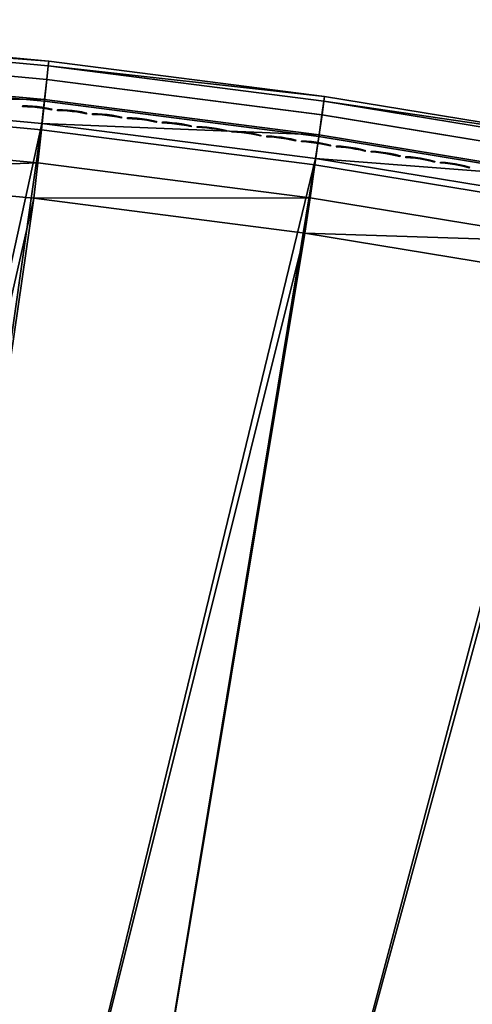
# Model space of a CAD drawing. Header units: inches. Extents: x 0 to 44.3, y -37.9 to 0.3.
# Tile 175 of 256: x 6.7 to 10.3, y -7.6 to 0.2. Entities that reach past the tile are written whole.
import ezdxf

# ---------------------------------------------------------------- set-up
doc = ezdxf.new("R2010")
doc.units = ezdxf.units.IN
doc.header["$LTSCALE"] = 0.03937007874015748
doc.header["$MEASUREMENT"] = 0
doc.layers.add('A-FURN-3-ST', color=151, linetype='Continuous')
doc.layers.add('A-FURN-3-STITCH', color=15, linetype='Continuous')

msp = doc.modelspace()

# ---------------------------------------------------------------- meshes
at = {"layer": 'A-FURN-3-ST'}
mesh = msp.add_polyface(dxfattribs=at)
corners = [(6.767908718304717, -1.187179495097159, 18.00000000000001), (8.967875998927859, -1.18268814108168, 17.96251840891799), (6.79876527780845, -0.9041553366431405, 17.96251840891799), (4.600381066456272, -0.986360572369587, 18.00000000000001), (4.621169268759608, -0.7024192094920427, 17.96251840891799), (2.427112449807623, -0.8622320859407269, 18.00000000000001), (6.882519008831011, -0.1308584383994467, 17.18470094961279), (9.084166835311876, -0.3757232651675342, 16.90000000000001), (6.886217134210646, -0.09355737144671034, 16.90000000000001), (4.677345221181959, 0.07336928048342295, 17.18470094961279), (4.679670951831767, 0.1107816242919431, 16.90000000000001), (2.466333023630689, 0.1995653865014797, 17.18470094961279), (2.46728317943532, 0.2370386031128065, 16.90000000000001), (6.870869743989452, -0.2401305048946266, 17.45000000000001), (4.66961577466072, -0.03625002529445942, 17.45000000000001), (2.462533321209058, 0.08973938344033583, 17.45000000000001), (9.03858795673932, -0.6946674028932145, 17.67781745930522), (9.0635472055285, -0.5216475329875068, 17.45000000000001), (6.852090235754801, -0.4139298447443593, 17.67781745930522), (4.657039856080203, -0.2106082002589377, 17.67781745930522), (2.456176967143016, -0.08495628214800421, 17.67781745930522), (9.00594817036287, -0.9201348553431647, 17.8526279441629), (6.827487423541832, -0.6404153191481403, 17.8526279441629), (4.640505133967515, -0.4378253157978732, 17.8526279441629), (2.44773125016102, -0.3126177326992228, 17.8526279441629), (2.437806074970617, -0.5777315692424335, 17.96251840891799), (9.084166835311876, -0.3757232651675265, 5.5), (6.886217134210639, -0.09355737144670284, 5.5), (4.679670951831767, 0.1107816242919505, 5.5), (2.46728317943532, 0.2370386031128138, 5.5), (6.882220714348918, -0.131407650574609, 5.308658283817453), (4.677037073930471, 0.0728120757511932, 5.308658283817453), (2.466015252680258, 0.1989988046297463, 5.308658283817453), (9.039936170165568, -0.6811963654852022, 5.038060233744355), (6.832046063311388, -0.5906147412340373, 5.000000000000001), (6.852874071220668, -0.4004099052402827, 5.038060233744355), (6.870502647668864, -0.2391588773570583, 5.146446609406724), (9.063272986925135, -0.520672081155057, 5.146446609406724), (4.643184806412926, -0.3878860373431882, 5.000000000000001), (4.657257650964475, -0.1970624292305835, 5.038060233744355), (4.669155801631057, -0.03528757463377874, 5.146446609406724), (2.4485279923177, -0.2626103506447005, 5.000000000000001), (2.455827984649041, -0.07140780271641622, 5.038060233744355), (2.46198073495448, 0.09068730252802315, 5.146446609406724)]
mesh.append_faces([[corners[k] for k in face] for face in [(0, 1, 2), (0, 2, 3), (3, 2, 4), (3, 4, 5), (6, 7, 8), (6, 8, 9), (9, 8, 10), (9, 10, 11), (11, 10, 12), (13, 6, 9, 14), (14, 9, 11, 15), (16, 17, 13, 18), (18, 13, 14, 19), (19, 14, 15, 20), (21, 16, 18, 22), (22, 18, 19, 23), (23, 19, 20, 24), (1, 21, 22, 2), (2, 22, 23, 4), (4, 23, 24, 25), (8, 26, 27), (8, 27, 10), (10, 27, 28), (10, 28, 12), (12, 28, 29), (26, 30, 27), (27, 30, 31), (27, 31, 28), (28, 31, 32), (28, 32, 29), (33, 34, 35), (33, 35, 36, 37), (34, 38, 35), (35, 38, 39), (35, 39, 40, 36), (36, 40, 31, 30), (38, 41, 39), (39, 42, 43, 40), (40, 43, 32, 31)]])
mesh = msp.add_polyface(dxfattribs=at)
corners = [(8.926989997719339, -1.464438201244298, 18.00000000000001), (11.12579392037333, -1.537669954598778, 17.96251840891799), (8.967875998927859, -1.18268814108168, 17.96251840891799), (6.767908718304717, -1.187179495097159, 18.00000000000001), (13.43553649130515, -1.208696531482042, 17.18470094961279), (15.59906966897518, -1.68517639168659, 16.90000000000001), (13.44331431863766, -1.17202987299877, 16.90000000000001), (11.26434989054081, -0.7722917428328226, 17.18470094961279), (11.27077589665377, -0.7353637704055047, 16.90000000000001), (9.079101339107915, -0.4128628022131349, 17.18470094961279), (9.084166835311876, -0.3757232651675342, 16.90000000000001), (6.882519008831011, -0.1308584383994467, 17.18470094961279), (13.41223746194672, -1.316088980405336, 17.45000000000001), (11.24491084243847, -0.8804496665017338, 17.45000000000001), (9.0635472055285, -0.5216475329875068, 17.45000000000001), (6.870869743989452, -0.2401305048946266, 17.45000000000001), (13.37502161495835, -1.486892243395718, 17.67781745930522), (11.21380354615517, -1.052470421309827, 17.67781745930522), (9.03858795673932, -0.6946674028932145, 17.67781745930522), (13.32644182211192, -1.709470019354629, 17.8526279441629), (11.17316806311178, -1.276634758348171, 17.8526279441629), (9.00594817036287, -0.9201348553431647, 17.8526279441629), (15.59906966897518, -1.685176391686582, 5.5), (13.44331431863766, -1.172029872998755, 5.5), (11.27077589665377, -0.7353637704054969, 5.5), (9.084166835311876, -0.3757232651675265, 5.5), (6.886217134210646, -0.09355737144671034, 16.90000000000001), (13.43526827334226, -1.209230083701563, 5.308658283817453), (11.26407164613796, -0.7728291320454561, 5.308658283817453), (9.078813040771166, -0.4134054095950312, 5.308658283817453), (6.882220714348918, -0.131407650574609, 5.308658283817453), (13.33658726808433, -1.660506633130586, 5.000000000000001), (11.18146221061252, -1.227322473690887, 5.000000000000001), (13.37748990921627, -1.473587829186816, 5.038060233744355), (11.21571355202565, -1.039071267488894, 5.038060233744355), (11.24472924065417, -0.8794757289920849, 5.146446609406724), (13.41214795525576, -1.315121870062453, 5.146446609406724), (9.012379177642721, -0.870543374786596, 5.000000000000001), (9.039936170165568, -0.6811963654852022, 5.038060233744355), (9.063272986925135, -0.520672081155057, 5.146446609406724), (6.832046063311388, -0.5906147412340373, 5.000000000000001), (6.870502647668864, -0.2391588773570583, 5.146446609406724)]
mesh.append_faces([[corners[k] for k in face] for face in [(0, 1, 2), (0, 2, 3), (4, 5, 6), (4, 6, 7), (7, 6, 8), (7, 8, 9), (9, 8, 10), (9, 10, 11), (12, 4, 7, 13), (13, 7, 9, 14), (14, 9, 11, 15), (16, 12, 13, 17), (17, 13, 14, 18), (19, 16, 17, 20), (20, 17, 18, 21), (1, 20, 21, 2), (5, 22, 6), (6, 22, 23), (6, 23, 8), (8, 23, 24), (8, 24, 10), (10, 24, 25), (10, 25, 26), (22, 27, 23), (23, 27, 28), (23, 28, 24), (24, 28, 29), (24, 29, 25), (25, 29, 30), (31, 32, 33), (33, 32, 34), (33, 34, 35, 36), (36, 35, 28, 27), (32, 37, 34), (34, 37, 38), (34, 38, 39, 35), (35, 39, 29, 28), (37, 40, 38), (39, 41, 30, 29)]])
mesh = msp.add_polyface(dxfattribs=at)
corners = [(12.13164363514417, -24.14014411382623, 18), (23.57986366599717, -5.50460608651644, 18.00000000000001), (21.55435157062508, -4.707232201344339, 18.00000000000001), (10.47676006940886, -23.65468361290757, 18), (19.5019373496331, -3.981904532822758, 18.00000000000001), (8.80256199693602, -23.2407122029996, 18), (17.42518273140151, -3.329528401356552, 18.00000000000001), (15.32667982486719, -2.750918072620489, 18.00000000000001), (7.11213613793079, -22.89899312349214, 18), (13.20904788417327, -2.246795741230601, 18.00000000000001), (5.408599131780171, -22.6301564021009, 18), (11.07493003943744, -1.817790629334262, 18.00000000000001), (8.926989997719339, -1.464438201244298, 18.00000000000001), (3.695091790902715, -22.43469769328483, 18), (6.767908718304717, -1.187179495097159, 18.00000000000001), (1.974773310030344, -22.31297736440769, 18), (4.600381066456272, -0.986360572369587, 18.00000000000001), (19.59194680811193, -3.711806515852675, 17.96251840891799), (17.50554548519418, -3.056404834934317, 17.96251840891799), (19.74781909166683, -3.243973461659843, 17.67781745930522), (19.80304638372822, -3.078116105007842, 17.45000000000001), (17.69397787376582, -2.415608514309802, 17.45000000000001), (17.64469437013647, -2.583328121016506, 17.67781745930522), (19.67581473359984, -3.460112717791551, 17.8526279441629), (17.58042021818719, -2.801890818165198, 17.8526279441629), (23.80947372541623, -4.950278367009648, 5.000000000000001), (11.9512199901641, -24.71237484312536, 5), (21.76403009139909, -4.145062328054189, 5.000000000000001), (10.32146831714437, -24.23424037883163, 5), (19.69141715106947, -3.412608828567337, 5.000000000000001), (8.672697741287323, -23.82649208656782, 5), (17.59422236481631, -2.75383226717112, 5.000000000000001), (15.47506388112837, -2.169555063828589, 5.000000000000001), (7.007946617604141, -23.48988136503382, 5), (13.33658726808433, -1.660506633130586, 5.000000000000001), (5.330282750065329, -23.22502852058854, 5), (11.18146221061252, -1.227322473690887, 5.000000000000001), (9.012379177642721, -0.870543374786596, 5.000000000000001), (3.642797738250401, -23.03242162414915, 5), (6.832046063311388, -0.5906147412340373, 5.000000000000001), (1.948601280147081, -22.9124156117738, 5), (4.643184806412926, -0.3878860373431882, 5.000000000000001), (19.75193213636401, -3.231088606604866, 5.038060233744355), (17.64826508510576, -2.570281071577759, 5.038060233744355), (17.69406995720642, -2.414670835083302, 5.146446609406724), (19.80322745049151, -3.077200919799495, 5.146446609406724)]
mesh.append_faces([[corners[k] for k in face] for face in [(0, 1, 2), (0, 2, 3), (3, 2, 4), (3, 4, 5), (5, 4, 6), (5, 6, 7), (5, 7, 8), (8, 7, 9), (8, 9, 10), (10, 9, 11), (10, 11, 12), (10, 12, 13), (13, 12, 14), (13, 14, 15), (15, 14, 16), (4, 17, 6), (6, 17, 18), (6, 18, 7), (19, 20, 21, 22), (23, 19, 22, 24), (17, 23, 24, 18), (25, 26, 27), (27, 28, 29), (29, 28, 30), (29, 30, 31), (31, 30, 32), (32, 30, 33), (32, 33, 34), (34, 33, 35), (34, 35, 36), (36, 35, 37), (37, 35, 38), (37, 38, 39), (39, 38, 40), (39, 40, 41), (29, 31, 42), (42, 31, 43), (42, 43, 44, 45)]])
mesh = msp.add_polyface(dxfattribs=at)
corners = [(15.32667982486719, -2.750918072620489, 18.00000000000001), (17.50554548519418, -3.056404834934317, 17.96251840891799), (15.39729453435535, -2.475113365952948, 17.96251840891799), (13.20904788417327, -2.246795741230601, 18.00000000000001), (13.26982550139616, -1.968657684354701, 17.96251840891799), (11.07493003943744, -1.817790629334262, 18.00000000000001), (11.12579392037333, -1.537669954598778, 17.96251840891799), (8.926989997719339, -1.464438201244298, 18.00000000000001), (19.83772648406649, -2.97384139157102, 17.18470094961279), (19.84948955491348, -2.938253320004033, 16.90000000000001), (17.72490231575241, -2.310158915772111, 17.18470094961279), (17.73535046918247, -2.274162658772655, 16.90000000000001), (15.58995052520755, -1.721532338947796, 17.18470094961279), (15.59906966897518, -1.68517639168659, 16.90000000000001), (13.43553649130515, -1.208696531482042, 17.18470094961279), (19.80304638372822, -3.078116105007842, 17.45000000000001), (17.69397787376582, -2.415608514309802, 17.45000000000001), (15.56282139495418, -1.828021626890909, 17.45000000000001), (13.41223746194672, -1.316088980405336, 17.45000000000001), (17.64469437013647, -2.583328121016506, 17.67781745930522), (15.51954424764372, -1.997390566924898, 17.67781745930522), (13.37502161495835, -1.486892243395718, 17.67781745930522), (17.58042021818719, -2.801890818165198, 17.8526279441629), (15.46308157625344, -2.218100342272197, 17.8526279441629), (13.32644182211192, -1.709470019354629, 17.8526279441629), (11.17316806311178, -1.276634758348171, 17.8526279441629), (19.84948955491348, -2.938253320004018, 5.5), (17.73535046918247, -2.27416265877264, 5.5), (15.59906966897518, -1.685176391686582, 5.5), (19.83748733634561, -2.974371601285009, 5.308658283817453), (17.72465372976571, -2.310688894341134, 5.308658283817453), (15.58969222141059, -1.722063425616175, 5.308658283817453), (13.43526827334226, -1.209230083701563, 5.308658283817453), (19.80322745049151, -3.077200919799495, 5.146446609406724), (17.69406995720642, -2.414670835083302, 5.146446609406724), (17.59422236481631, -2.75383226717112, 5.000000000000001), (15.47506388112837, -2.169555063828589, 5.000000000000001), (17.64826508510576, -2.570281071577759, 5.038060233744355), (15.5225664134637, -1.984203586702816, 5.038060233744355), (15.56282320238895, -1.82706661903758, 5.146446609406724), (13.33658726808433, -1.660506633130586, 5.000000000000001), (13.37748990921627, -1.473587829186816, 5.038060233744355), (13.41214795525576, -1.315121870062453, 5.146446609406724)]
mesh.append_faces([[corners[k] for k in face] for face in [(0, 1, 2), (0, 2, 3), (3, 2, 4), (3, 4, 5), (5, 4, 6), (5, 6, 7), (8, 9, 10), (10, 9, 11), (10, 11, 12), (12, 11, 13), (12, 13, 14), (15, 8, 10, 16), (16, 10, 12, 17), (17, 12, 14, 18), (19, 16, 17, 20), (20, 17, 18, 21), (22, 19, 20, 23), (23, 20, 21, 24), (1, 22, 23, 2), (2, 23, 24, 4), (4, 24, 25, 6), (9, 26, 11), (11, 26, 27), (11, 27, 13), (13, 27, 28), (26, 29, 30), (26, 30, 27), (27, 30, 31), (27, 31, 28), (28, 31, 32), (33, 34, 30, 29), (35, 36, 37), (37, 36, 38), (37, 38, 39, 34), (34, 39, 31, 30), (36, 40, 38), (38, 40, 41), (38, 41, 42, 39), (39, 42, 32, 31)]])
at = {"layer": 'A-FURN-3-STITCH'}
mesh = msp.add_polyface(dxfattribs=at)
corners = [(6.909164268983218, -0.4837077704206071, 17.72516678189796), (6.871346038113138, -0.4764529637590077, 17.73195490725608), (6.871791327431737, -0.4722902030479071, 17.73505192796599), (6.909431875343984, -0.4813465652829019, 17.7241021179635), (6.832932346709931, -0.4703483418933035, 17.73596132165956), (6.833377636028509, -0.4661855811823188, 17.73905834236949), (6.872328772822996, -0.4675451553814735, 17.73297489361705), (6.909969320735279, -0.4766015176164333, 17.72202508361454), (6.794159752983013, -0.4654314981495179, 17.73716135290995), (6.794605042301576, -0.4612687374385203, 17.74025837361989), (6.833915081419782, -0.4614405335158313, 17.73698130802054), (6.872420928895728, -0.4669628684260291, 17.72780083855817), (6.910239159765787, -0.4742176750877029, 17.72101271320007), (6.755267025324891, -0.4617327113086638, 17.73554761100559), (6.755712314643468, -0.4575699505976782, 17.7386446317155), (6.79514248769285, -0.4565236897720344, 17.73818133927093), (6.8340072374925, -0.4608582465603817, 17.73180725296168), (6.716493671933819, -0.4592747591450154, 17.73113003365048), (6.71693896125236, -0.4551119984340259, 17.7342270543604), (6.756249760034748, -0.4528249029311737, 17.73656759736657), (6.795234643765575, -0.4559414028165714, 17.73300728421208), (6.678078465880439, -0.4580727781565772, 17.7239358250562), (6.67834918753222, -0.4556799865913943, 17.72294412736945), (6.717476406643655, -0.4503669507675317, 17.73215002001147), (6.756341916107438, -0.4522426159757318, 17.73139354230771), (6.678886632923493, -0.450934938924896, 17.72086709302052), (6.717568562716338, -0.4497846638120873, 17.72697596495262), (6.679153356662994, -0.4485826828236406, 17.71978175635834)]
mesh.append_faces([[corners[k] for k in face] for face in [(0, 1, 2, 3), (1, 4, 5, 2), (3, 2, 6, 7), (4, 8, 9, 5), (2, 5, 10, 6), (7, 6, 11, 12), (8, 13, 14, 9), (5, 9, 15, 10), (6, 10, 16, 11), (13, 17, 18, 14), (9, 14, 19, 15), (10, 15, 20, 16), (17, 21, 22, 18), (14, 18, 23, 19), (15, 19, 24, 20), (18, 22, 25, 23), (19, 23, 26, 24), (23, 25, 27, 26)]])
mesh = msp.add_polyface(dxfattribs=at)
corners = [(7.187345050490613, -0.5153639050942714, 17.72516678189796), (7.149559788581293, -0.5079392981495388, 17.73195490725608), (7.150023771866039, -0.5037785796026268, 17.73505192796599), (7.187623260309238, -0.5130039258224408, 17.7241021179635), (7.111173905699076, -0.5016621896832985, 17.73596132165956), (7.111637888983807, -0.4975014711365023, 17.73905834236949), (7.150582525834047, -0.4990359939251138, 17.73297489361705), (7.188182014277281, -0.5082613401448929, 17.72202508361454), (7.072423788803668, -0.4965712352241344, 17.73716135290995), (7.072887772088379, -0.4924105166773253, 17.74025837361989), (7.112196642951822, -0.4927588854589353, 17.73698130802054), (7.150677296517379, -0.4984541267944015, 17.72780083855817), (7.188462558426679, -0.5058787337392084, 17.72101271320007), (7.033548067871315, -0.4926977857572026, 17.73554761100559), (7.03401205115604, -0.4885370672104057, 17.7386446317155), (7.073446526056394, -0.48766793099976, 17.73818133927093), (7.112291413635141, -0.4921770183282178, 17.73180725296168), (6.994786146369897, -0.4900656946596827, 17.73113003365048), (6.995250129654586, -0.4859049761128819, 17.7342270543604), (7.034570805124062, -0.4837944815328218, 17.73656759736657), (7.07354129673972, -0.4870860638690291, 17.73300728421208), (6.956376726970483, -0.4886911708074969, 17.7239358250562), (6.956658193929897, -0.4862996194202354, 17.72294412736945), (6.995808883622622, -0.4811623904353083, 17.73215002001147), (7.034665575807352, -0.4832126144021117, 17.73139354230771), (6.957216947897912, -0.4815570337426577, 17.72086709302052), (6.995903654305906, -0.4805805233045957, 17.72697596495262), (6.957494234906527, -0.4792059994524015, 17.71978175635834)]
mesh.append_faces([[corners[k] for k in face] for face in [(0, 1, 2, 3), (1, 4, 5, 2), (3, 2, 6, 7), (4, 8, 9, 5), (2, 5, 10, 6), (7, 6, 11, 12), (8, 13, 14, 9), (5, 9, 15, 10), (6, 10, 16, 11), (13, 17, 18, 14), (9, 14, 19, 15), (10, 15, 20, 16), (17, 21, 22, 18), (14, 18, 23, 19), (15, 19, 24, 20), (18, 22, 25, 23), (19, 23, 26, 24), (23, 25, 27, 26)]])
mesh = msp.add_polyface(dxfattribs=at)
corners = [(7.465380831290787, -0.5482692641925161, 17.72516678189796), (7.427629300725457, -0.5406750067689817, 17.73195490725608), (7.428111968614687, -0.5365164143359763, 17.73505192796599), (7.465669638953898, -0.5459105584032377, 17.7241021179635), (7.389272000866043, -0.5342255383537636, 17.73596132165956), (7.389754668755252, -0.5300669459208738, 17.73905834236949), (7.428692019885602, -0.5317763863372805, 17.73297489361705), (7.466249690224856, -0.5411705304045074, 17.72202508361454), (7.350545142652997, -0.5289605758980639, 17.73716135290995), (7.351027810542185, -0.5248019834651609, 17.74025837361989), (7.390334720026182, -0.5253269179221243, 17.73698130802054), (7.428789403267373, -0.5311949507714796, 17.72780083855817), (7.466540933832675, -0.5387892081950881, 17.72101271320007), (7.311687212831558, -0.5249125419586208, 17.73554761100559), (7.312169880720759, -0.5207539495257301, 17.7386446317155), (7.351607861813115, -0.5200619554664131, 17.73818133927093), (7.390432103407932, -0.524745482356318, 17.73180725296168), (7.272937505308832, -0.5221063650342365, 17.73113003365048), (7.273420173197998, -0.5179477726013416, 17.7342270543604), (7.312749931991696, -0.5160139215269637, 17.73656759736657), (7.351705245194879, -0.5194805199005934, 17.73300728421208), (7.23453464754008, -0.5205593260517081, 17.7239358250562), (7.234826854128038, -0.5181690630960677, 17.72294412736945), (7.274000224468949, -0.5132077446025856, 17.73215002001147), (7.312847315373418, -0.5154324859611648, 17.73139354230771), (7.235406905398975, -0.5134290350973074, 17.72086709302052), (7.274097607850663, -0.5126263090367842, 17.72697596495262), (7.235694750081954, -0.5110792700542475, 17.71978175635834)]
mesh.append_faces([[corners[k] for k in face] for face in [(0, 1, 2, 3), (1, 4, 5, 2), (3, 2, 6, 7), (4, 8, 9, 5), (2, 5, 10, 6), (7, 6, 11, 12), (8, 13, 14, 9), (5, 9, 15, 10), (6, 10, 16, 11), (13, 17, 18, 14), (9, 14, 19, 15), (10, 15, 20, 16), (17, 21, 22, 18), (14, 18, 23, 19), (15, 19, 24, 20), (18, 22, 25, 23), (19, 23, 26, 24), (23, 25, 27, 26)]])
mesh = msp.add_polyface(dxfattribs=at)
corners = [(7.743266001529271, -0.5824231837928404, 17.72516678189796), (7.705548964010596, -0.5746594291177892, 17.73195490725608), (7.70605030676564, -0.5705030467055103, 17.73505192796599), (7.743565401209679, -0.5800657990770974, 17.7241021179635), (7.667221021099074, -0.5680377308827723, 17.73596132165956), (7.667722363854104, -0.5638813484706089, 17.73905834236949), (7.706651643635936, -0.5657656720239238, 17.73297489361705), (7.744166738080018, -0.5753284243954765, 17.72202508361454), (7.628518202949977, -0.5625988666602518, 17.73716135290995), (7.629019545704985, -0.5584424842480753, 17.74025837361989), (7.668323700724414, -0.5591439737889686, 17.73698130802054), (7.70675163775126, -0.5651846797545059, 17.72780083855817), (7.744468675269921, -0.5729484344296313, 17.72101271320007), (7.589678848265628, -0.5583763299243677, 17.73554761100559), (7.590180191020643, -0.5542199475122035, 17.7386446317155), (7.629620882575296, -0.5537051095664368, 17.73818133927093), (7.668423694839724, -0.5585629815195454, 17.73180725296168), (7.550942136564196, -0.5553961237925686, 17.73113003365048), (7.551443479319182, -0.5512397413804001, 17.7342270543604), (7.590781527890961, -0.5494825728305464, 17.73656759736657), (7.629720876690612, -0.5531241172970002, 17.73300728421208), (7.512546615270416, -0.5536766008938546, 17.7239358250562), (7.512849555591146, -0.5512876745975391, 17.72294412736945), (7.552044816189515, -0.5465023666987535, 17.73215002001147), (7.590881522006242, -0.5489015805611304, 17.73139354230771), (7.513450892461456, -0.5465502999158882, 17.72086709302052), (7.552144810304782, -0.5459213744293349, 17.72697596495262), (7.513749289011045, -0.5442018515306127, 17.71978175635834)]
mesh.append_faces([[corners[k] for k in face] for face in [(0, 1, 2, 3), (1, 4, 5, 2), (3, 2, 6, 7), (4, 8, 9, 5), (2, 5, 10, 6), (7, 6, 11, 12), (8, 13, 14, 9), (5, 9, 15, 10), (6, 10, 16, 11), (13, 17, 18, 14), (9, 14, 19, 15), (10, 15, 20, 16), (17, 21, 22, 18), (14, 18, 23, 19), (15, 19, 24, 20), (18, 22, 25, 23), (19, 23, 26, 24), (23, 25, 27, 26)]])
mesh = msp.add_polyface(dxfattribs=at)
corners = [(8.020994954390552, -0.6178249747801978, 17.72516678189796), (7.983313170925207, -0.6098918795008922, 17.73195490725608), (7.983833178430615, -0.605737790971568, 17.73505192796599), (8.02130494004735, -0.6154689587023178, 17.7241021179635), (7.945015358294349, -0.603098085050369, 17.73596132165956), (7.945535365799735, -0.5989439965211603, 17.73905834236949), (7.984455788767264, -0.6010031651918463, 17.73297489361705), (8.021927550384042, -0.6107343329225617, 17.72202508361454), (7.90633736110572, -0.5974854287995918, 17.73716135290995), (7.906857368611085, -0.5933313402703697, 17.74025837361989), (7.946157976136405, -0.5942093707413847, 17.73698130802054), (7.98455839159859, -0.6004226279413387, 17.72780083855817), (8.022240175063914, -0.6083557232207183, 17.72101271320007), (7.867517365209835, -0.5930884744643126, 17.73554761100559), (7.868037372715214, -0.5889343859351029, 17.7386446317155), (7.907479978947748, -0.588596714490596, 17.73818133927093), (7.94626057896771, -0.5936288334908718, 17.73180725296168), (7.828794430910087, -0.5899342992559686, 17.73113003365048), (7.82931443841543, -0.5857802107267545, 17.7342270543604), (7.868659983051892, -0.5841997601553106, 17.73656759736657), (7.907582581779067, -0.5880161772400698, 17.73300728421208), (7.790407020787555, -0.5880423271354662, 17.7239358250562), (7.790720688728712, -0.5856547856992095, 17.72294412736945), (7.829937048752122, -0.5810455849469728, 17.73215002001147), (7.868762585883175, -0.5836192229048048, 17.73139354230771), (7.791343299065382, -0.5809201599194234, 17.72086709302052), (7.830039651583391, -0.5804650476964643, 17.72697596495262), (7.791652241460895, -0.5785730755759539, 17.71978175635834)]
mesh.append_faces([[corners[k] for k in face] for face in [(0, 1, 2, 3), (1, 4, 5, 2), (3, 2, 6, 7), (4, 8, 9, 5), (2, 5, 10, 6), (7, 6, 11, 12), (8, 13, 14, 9), (5, 9, 15, 10), (6, 10, 16, 11), (13, 17, 18, 14), (9, 14, 19, 15), (10, 15, 20, 16), (17, 21, 22, 18), (14, 18, 23, 19), (15, 19, 24, 20), (18, 22, 25, 23), (19, 23, 26, 24), (23, 25, 27, 26)]])
mesh = msp.add_polyface(dxfattribs=at)
corners = [(8.298562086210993, -0.6544739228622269, 17.72516678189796), (8.260916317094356, -0.6463716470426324, 17.73195490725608), (8.261454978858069, -0.6422199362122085, 17.73505192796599), (8.298882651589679, -0.6521193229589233, 17.7241021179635), (8.222649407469, -0.6394058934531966, 17.73596132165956), (8.223188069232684, -0.635254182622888, 17.73905834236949), (8.262098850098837, -0.6374881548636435, 17.73297489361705), (8.299526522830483, -0.6473875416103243, 17.72202508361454), (8.183997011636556, -0.6336195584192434, 17.73716135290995), (8.18453567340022, -0.6294678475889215, 17.74025837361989), (8.223831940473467, -0.6305224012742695, 17.73698130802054), (8.262204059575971, -0.6369080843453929, 17.72780083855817), (8.29984982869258, -0.6450103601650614, 17.72101271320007), (8.14519715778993, -0.6290482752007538, 17.73554761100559), (8.145735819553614, -0.6248965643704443, 17.7386446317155), (8.185179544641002, -0.6247360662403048, 17.73818133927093), (8.223937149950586, -0.6299423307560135, 17.73180725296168), (8.106488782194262, -0.6257201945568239, 17.73113003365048), (8.10702744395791, -0.6215684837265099, 17.7342270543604), (8.146379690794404, -0.620164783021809, 17.73656759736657), (8.185284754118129, -0.6241559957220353, 17.73300728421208), (8.0681102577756, -0.6236558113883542, 17.7239358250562), (8.068434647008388, -0.6212697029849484, 17.72294412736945), (8.107671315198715, -0.6168367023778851, 17.73215002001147), (8.146484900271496, -0.6195847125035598, 17.73139354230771), (8.06907851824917, -0.6165379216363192, 17.72086709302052), (8.1077765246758, -0.6162566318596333, 17.72697596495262), (8.069398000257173, -0.6141922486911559, 17.71978175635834)]
mesh.append_faces([[corners[k] for k in face] for face in [(0, 1, 2, 3), (1, 4, 5, 2), (3, 2, 6, 7), (4, 8, 9, 5), (2, 5, 10, 6), (7, 6, 11, 12), (8, 13, 14, 9), (5, 9, 15, 10), (6, 10, 16, 11), (13, 17, 18, 14), (9, 14, 19, 15), (10, 15, 20, 16), (17, 21, 22, 18), (14, 18, 23, 19), (15, 19, 24, 20), (18, 22, 25, 23), (19, 23, 26, 24), (23, 25, 27, 26)]])
mesh = msp.add_polyface(dxfattribs=at)
corners = [(8.575961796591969, -0.6923692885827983, 17.72516678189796), (8.538352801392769, -0.684097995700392, 17.73195490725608), (8.538910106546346, -0.6799487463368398, 17.73505192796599), (8.576292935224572, -0.6900161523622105, 17.7241021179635), (8.500117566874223, -0.6769604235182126, 17.73596132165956), (8.500674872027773, -0.6728111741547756, 17.73905834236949), (8.539575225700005, -0.6752199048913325, 17.73297489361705), (8.576958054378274, -0.6852873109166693, 17.72202508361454), (8.461491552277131, -0.671000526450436, 17.73716135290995), (8.462048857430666, -0.6668512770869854, 17.74025837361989), (8.501339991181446, -0.6680823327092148, 17.73698130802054), (8.539683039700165, -0.6746403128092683, 17.72780083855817), (8.577292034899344, -0.6829116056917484, 17.72101271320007), (8.422712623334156, -0.6662550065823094, 17.73554761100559), (8.423269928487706, -0.6621057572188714, 17.7386446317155), (8.46271397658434, -0.6621224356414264, 17.73818133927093), (8.501447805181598, -0.667502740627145, 17.73180725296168), (8.384019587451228, -0.6627530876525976, 17.73113003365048), (8.384576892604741, -0.6586038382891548, 17.7342270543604), (8.423935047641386, -0.6573769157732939, 17.73656759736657), (8.4628217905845, -0.6615428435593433, 17.73300728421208), (8.345650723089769, -0.6605163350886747, 17.7239358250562), (8.345985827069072, -0.6581317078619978, 17.72294412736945), (8.385242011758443, -0.6538749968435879, 17.73215002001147), (8.42404286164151, -0.6567973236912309, 17.73139354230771), (8.346650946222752, -0.6534028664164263, 17.72086709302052), (8.385349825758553, -0.6532954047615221, 17.72697596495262), (8.34698096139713, -0.6510586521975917, 17.71978175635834)]
mesh.append_faces([[corners[k] for k in face] for face in [(0, 1, 2, 3), (1, 4, 5, 2), (3, 2, 6, 7), (4, 8, 9, 5), (2, 5, 10, 6), (7, 6, 11, 12), (8, 13, 14, 9), (5, 9, 15, 10), (6, 10, 16, 11), (13, 17, 18, 14), (9, 14, 19, 15), (10, 15, 20, 16), (17, 21, 22, 18), (14, 18, 23, 19), (15, 19, 24, 20), (18, 22, 25, 23), (19, 23, 26, 24), (23, 25, 27, 26)]])
mesh = msp.add_polyface(dxfattribs=at)
corners = [(8.853188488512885, -0.7315103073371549, 17.72516678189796), (8.815617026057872, -0.7230701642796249, 17.73195490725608), (8.81619296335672, -0.7189234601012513, 17.73505192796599), (8.853530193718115, -0.7291586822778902, 17.7241021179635), (8.77741423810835, -0.7157609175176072, 17.73596132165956), (8.777990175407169, -0.7116142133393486, 17.73905834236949), (8.816879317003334, -0.7141976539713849, 17.73297489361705), (8.854216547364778, -0.7244328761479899, 17.72202508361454), (8.738815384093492, -0.7096275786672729, 17.73716135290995), (8.739391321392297, -0.7054808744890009, 17.74025837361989), (8.778676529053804, -0.7068884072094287, 17.73698130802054), (8.816989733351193, -0.7136185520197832, 17.72780083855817), (8.854561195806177, -0.7220586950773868, 17.72101271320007), (8.700058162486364, -0.7047079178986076, 17.73554761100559), (8.700634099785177, -0.7005612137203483, 17.7386446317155), (8.740077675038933, -0.7007550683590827, 17.73818133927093), (8.778786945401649, -0.7063093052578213, 17.73180725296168), (8.661381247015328, -0.7010322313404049, 17.73113003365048), (8.661957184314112, -0.6968855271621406, 17.7342270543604), (8.701320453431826, -0.6958354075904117, 17.73656759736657), (8.740188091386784, -0.7001759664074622, 17.73300728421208), (8.6230228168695, -0.6986231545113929, 17.7239358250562), (8.623368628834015, -0.696240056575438, 17.72294412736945), (8.662643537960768, -0.6921597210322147, 17.73215002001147), (8.701430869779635, -0.695256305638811, 17.73139354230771), (8.62405498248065, -0.6915142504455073, 17.72086709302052), (8.66275395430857, -0.6915806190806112, 17.72697596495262), (8.624395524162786, -0.6891715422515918, 17.71978175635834)]
mesh.append_faces([[corners[k] for k in face] for face in [(0, 1, 2, 3), (1, 4, 5, 2), (3, 2, 6, 7), (4, 8, 9, 5), (2, 5, 10, 6), (7, 6, 11, 12), (8, 13, 14, 9), (5, 9, 15, 10), (6, 10, 16, 11), (13, 17, 18, 14), (9, 14, 19, 15), (10, 15, 20, 16), (17, 21, 22, 18), (14, 18, 23, 19), (15, 19, 24, 20), (18, 22, 25, 23), (19, 23, 26, 24), (23, 25, 27, 26)]])
mesh = msp.add_polyface(dxfattribs=at)
corners = [(9.130236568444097, -0.7718961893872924, 17.72516678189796), (9.09270339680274, -0.7632873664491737, 17.73195490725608), (9.093297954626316, -0.7591432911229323, 17.73505192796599), (9.130588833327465, -0.7695461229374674, 17.7241021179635), (9.054533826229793, -0.7558065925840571, 17.73596132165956), (9.055128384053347, -0.7516625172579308, 17.73905834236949), (9.09400552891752, -0.754420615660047, 17.73297489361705), (9.131296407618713, -0.7648234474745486, 17.72202508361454), (9.015962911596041, -0.7494999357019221, 17.73716135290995), (9.016557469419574, -0.7453558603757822, 17.74025837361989), (9.055835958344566, -0.746939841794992, 17.73698130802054), (9.094118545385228, -0.7538420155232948, 17.72780083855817), (9.131651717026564, -0.762450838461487, 17.72101271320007), (8.977228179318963, -0.7444062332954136, 17.73554761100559), (8.97782273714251, -0.7402621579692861, 17.7386446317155), (9.017265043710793, -0.7406331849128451, 17.73818133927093), (9.05594897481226, -0.7463612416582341, 17.73180725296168), (8.938568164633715, -0.7405568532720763, 17.73113003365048), (8.939162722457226, -0.7364127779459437, 17.7342270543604), (8.978530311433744, -0.7355394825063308, 17.73656759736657), (9.017378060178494, -0.740054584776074, 17.73300728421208), (8.900220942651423, -0.737975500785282, 17.7239358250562), (8.90057745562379, -0.7355939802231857, 17.72294412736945), (8.939870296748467, -0.7316901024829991, 17.73215002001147), (8.978643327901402, -0.7349608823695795, 17.73139354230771), (8.901285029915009, -0.7308713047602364, 17.72086709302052), (8.939983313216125, -0.7311115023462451, 17.72697596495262), (8.901636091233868, -0.7285301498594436, 17.71978175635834)]
mesh.append_faces([[corners[k] for k in face] for face in [(0, 1, 2, 3), (1, 4, 5, 2), (3, 2, 6, 7), (4, 8, 9, 5), (2, 5, 10, 6), (7, 6, 11, 12), (8, 13, 14, 9), (5, 9, 15, 10), (6, 10, 16, 11), (13, 17, 18, 14), (9, 14, 19, 15), (10, 15, 20, 16), (17, 21, 22, 18), (14, 18, 23, 19), (15, 19, 24, 20), (18, 22, 25, 23), (19, 23, 26, 24), (23, 25, 27, 26)]])
mesh = msp.add_polyface(dxfattribs=at)
corners = [(9.407100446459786, -0.8135261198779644, 17.72516678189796), (9.369606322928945, -0.8047487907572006, 17.73195490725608), (9.370219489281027, -0.8006074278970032, 17.73505192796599), (9.407463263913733, -0.8111776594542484, 17.7241021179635), (9.331470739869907, -0.7970966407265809, 17.73596132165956), (9.33208390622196, -0.7929552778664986, 17.73905834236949), (9.370948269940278, -0.7958879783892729, 17.73297489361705), (9.40819204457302, -0.8064582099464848, 17.72202508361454), (9.292928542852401, -0.7906167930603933, 17.73716135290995), (9.293541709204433, -0.786475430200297, 17.74025837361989), (9.332812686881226, -0.788235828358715, 17.73698130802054), (9.371063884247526, -0.7953098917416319, 17.72780083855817), (9.408558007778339, -0.8040872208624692, 17.72101271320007), (9.254217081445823, -0.7853491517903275, 17.73554761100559), (9.25483024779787, -0.781207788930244, 17.7386446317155), (9.294270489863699, -0.7817559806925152, 17.73818133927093), (9.332928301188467, -0.7876577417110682, 17.73180725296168), (9.215574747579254, -0.7813261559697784, 17.73113003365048), (9.216187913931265, -0.7771847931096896, 17.7342270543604), (9.25555902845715, -0.7764883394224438, 17.73656759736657), (9.294386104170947, -0.7811778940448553, 17.73300728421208), (9.177239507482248, -0.7785725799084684, 17.7239358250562), (9.177606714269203, -0.7761926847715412, 17.72294412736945), (9.216916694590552, -0.7724653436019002, 17.73215002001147), (9.255674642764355, -0.7759102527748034, 17.73139354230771), (9.178335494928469, -0.771473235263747, 17.72086709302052), (9.217032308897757, -0.7718872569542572, 17.72697596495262), (9.178697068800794, -0.7691336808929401, 17.71978175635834)]
mesh.append_faces([[corners[k] for k in face] for face in [(0, 1, 2, 3), (1, 4, 5, 2), (3, 2, 6, 7), (4, 8, 9, 5), (2, 5, 10, 6), (7, 6, 11, 12), (8, 13, 14, 9), (5, 9, 15, 10), (6, 10, 16, 11), (13, 17, 18, 14), (9, 14, 19, 15), (10, 15, 20, 16), (17, 21, 22, 18), (14, 18, 23, 19), (15, 19, 24, 20), (18, 22, 25, 23), (19, 23, 26, 24), (23, 25, 27, 26)]])
mesh = msp.add_polyface(dxfattribs=at)
corners = [(9.68377453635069, -0.8563992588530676, 17.72516678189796), (9.646320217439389, -0.8474536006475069, 17.73195490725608), (9.64695197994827, -0.8433150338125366, 17.73505192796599), (9.684147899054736, -0.8540524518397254, 17.7241021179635), (9.608219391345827, -0.8396302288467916, 17.73596132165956), (9.608851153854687, -0.8354916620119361, 17.73905834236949), (9.647701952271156, -0.8385989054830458, 17.73297489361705), (9.684897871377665, -0.8493363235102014, 17.72202508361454), (9.569706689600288, -0.8329773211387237, 17.73716135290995), (9.57033845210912, -0.8288387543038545, 17.74025837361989), (9.60960112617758, -0.8307755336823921, 17.73698130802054), (9.647820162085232, -0.8380213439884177, 17.72780083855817), (9.685274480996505, -0.8469670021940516, 17.72101271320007), (9.531019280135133, -0.8275358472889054, 17.73554761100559), (9.531651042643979, -0.8233972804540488, 17.7386446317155), (9.57108842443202, -0.8241226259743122, 17.73818133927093), (9.609719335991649, -0.8301979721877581, 17.73180725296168), (9.492395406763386, -0.8233393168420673, 17.73113003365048), (9.493027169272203, -0.8192007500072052, 17.7342270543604), (9.532401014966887, -0.8186811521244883, 17.73656759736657), (9.571206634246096, -0.8235450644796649, 17.73300728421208), (9.45407292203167, -0.8204135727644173, 17.7239358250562), (9.454450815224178, -0.8180353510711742, 17.72294412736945), (9.493777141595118, -0.8144846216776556, 17.73215002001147), (9.53251922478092, -0.8181035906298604, 17.73139354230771), (9.455200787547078, -0.8133192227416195, 17.72086709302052), (9.49389535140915, -0.8139070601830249, 17.72697596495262), (9.455572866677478, -0.810981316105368, 17.71978175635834)]
mesh.append_faces([[corners[k] for k in face] for face in [(0, 1, 2, 3), (1, 4, 5, 2), (3, 2, 6, 7), (4, 8, 9, 5), (2, 5, 10, 6), (7, 6, 11, 12), (8, 13, 14, 9), (5, 9, 15, 10), (6, 10, 16, 11), (13, 17, 18, 14), (9, 14, 19, 15), (10, 15, 20, 16), (17, 21, 22, 18), (14, 18, 23, 19), (15, 19, 24, 20), (18, 22, 25, 23), (19, 23, 26, 24), (23, 25, 27, 26)]])
mesh = msp.add_polyface(dxfattribs=at)
corners = [(9.96025325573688, -0.9005147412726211, 17.72516678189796), (9.92283949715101, -0.8914009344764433, 17.73195490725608), (9.923489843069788, -0.8872652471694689, 17.73505192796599), (9.960637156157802, -0.8981696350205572, 17.7241021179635), (9.884774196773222, -0.8834064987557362, 17.73596132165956), (9.885424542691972, -0.8792708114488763, 17.73905834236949), (9.924260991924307, -0.8825525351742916, 17.73297489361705), (9.961408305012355, -0.8934569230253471, 17.72202508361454), (9.846291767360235, -0.8765806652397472, 17.73716135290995), (9.84694211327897, -0.8724449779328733, 17.74025837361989), (9.886195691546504, -0.8745580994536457, 17.73698130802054), (9.924381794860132, -0.8819755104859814, 17.72780083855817), (9.961795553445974, -0.8910893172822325, 17.72101271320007), (9.807629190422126, -0.870965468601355, 17.73554761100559), (9.808279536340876, -0.8668297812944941, 17.7386446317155), (9.847713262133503, -0.8677322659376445, 17.73818133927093), (9.886316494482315, -0.8739810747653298, 17.73180725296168), (9.76902455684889, -0.8665954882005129, 17.73113003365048), (9.769674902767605, -0.8624598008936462, 17.7342270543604), (9.809050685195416, -0.862117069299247, 17.73656759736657), (9.847834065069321, -0.8671552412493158, 17.73300728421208), (9.730715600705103, -0.8634976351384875, 17.7239358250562), (9.731104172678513, -0.8611211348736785, 17.72294412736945), (9.770446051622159, -0.8577470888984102, 17.73215002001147), (9.809171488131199, -0.8615400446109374, 17.73139354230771), (9.731875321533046, -0.8564084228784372, 17.72086709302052), (9.770566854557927, -0.8571700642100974, 17.72697596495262), (9.732257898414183, -0.8540722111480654, 17.71978175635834)]
mesh.append_faces([[corners[k] for k in face] for face in [(0, 1, 2, 3), (1, 4, 5, 2), (3, 2, 6, 7), (4, 8, 9, 5), (2, 5, 10, 6), (7, 6, 11, 12), (8, 13, 14, 9), (5, 9, 15, 10), (6, 10, 16, 11), (13, 17, 18, 14), (9, 14, 19, 15), (10, 15, 20, 16), (17, 21, 22, 18), (14, 18, 23, 19), (15, 19, 24, 20), (18, 22, 25, 23), (19, 23, 26, 24), (23, 25, 27, 26)]])
mesh = msp.add_polyface(dxfattribs=at)
corners = [(10.23653102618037, -0.9458716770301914, 17.72516678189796), (10.19915858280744, -0.9365899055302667, 17.73195490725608), (10.19982749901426, -0.9324571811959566, 17.73505192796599), (10.2369254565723, -0.9435283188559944, 17.7241021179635), (10.16112957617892, -0.9284245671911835, 17.73596132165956), (10.16179849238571, -0.924291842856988, 17.73905834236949), (10.20061980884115, -0.9277479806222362, 17.73297489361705), (10.23771776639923, -0.9388191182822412, 17.72202508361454), (10.1226781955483, -0.921425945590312, 17.73716135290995), (10.12334711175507, -0.9172932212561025, 17.74025837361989), (10.16259080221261, -0.9195826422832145, 17.73698130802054), (10.2007432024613, -0.9271715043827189, 17.72780083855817), (10.23811564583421, -0.9364532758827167, 17.72101271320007), (10.08404123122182, -0.9156371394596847, 17.73554761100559), (10.08471014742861, -0.9115044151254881, 17.7386446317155), (10.12413942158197, -0.9125840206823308, 17.73818133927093), (10.16271419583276, -0.9190061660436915, 17.73180725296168), (10.04545661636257, -0.9110937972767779, 17.73113003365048), (10.04612553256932, -0.9069610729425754, 17.7342270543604), (10.08550245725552, -0.9067952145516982, 17.73656759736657), (10.12426281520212, -0.9120075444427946, 17.73300728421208), (10.0071619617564, -0.9078238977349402, 17.7239358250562), (10.00756120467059, -0.9054491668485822, 17.72294412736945), (10.04691784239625, -0.9022518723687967, 17.73215002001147), (10.08562585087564, -0.9062187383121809, 17.73139354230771), (10.00835351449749, -0.9007399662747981, 17.72086709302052), (10.04704123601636, -0.9016753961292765, 17.72697596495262), (10.00874658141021, -0.8984054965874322, 17.71978175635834)]
mesh.append_faces([[corners[k] for k in face] for face in [(0, 1, 2, 3), (1, 4, 5, 2), (3, 2, 6, 7), (4, 8, 9, 5), (2, 5, 10, 6), (7, 6, 11, 12), (8, 13, 14, 9), (5, 9, 15, 10), (6, 10, 16, 11), (13, 17, 18, 14), (9, 14, 19, 15), (10, 15, 20, 16), (17, 21, 22, 18), (14, 18, 23, 19), (15, 19, 24, 20), (18, 22, 25, 23), (19, 23, 26, 24), (23, 25, 27, 26)]])

doc.saveas('drawing.dxf')
